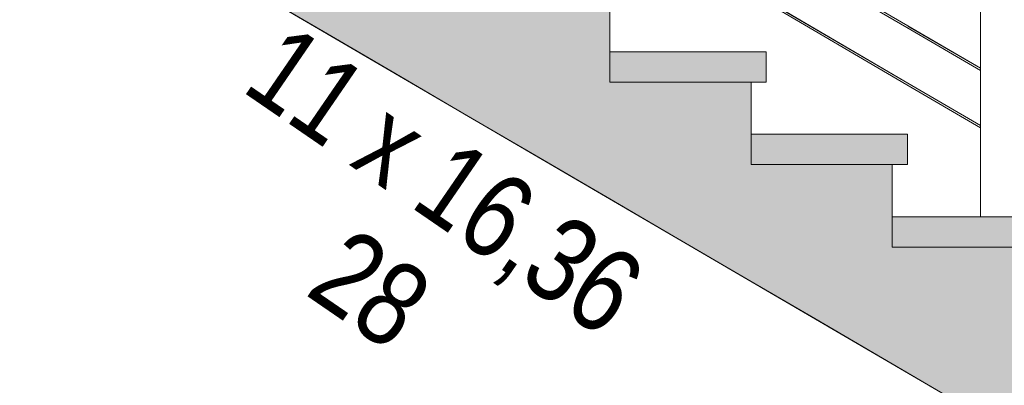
# Model space of a CAD drawing. Header units: millimetres. Extents: x -101298 to -58298, y 45839 to 66839.
# Tile 43 of 124: x -84967 to -83015, y 53990 to 54715. Entities that reach past the tile are written whole.
import ezdxf

# ---------------------------------------------------------------- set-up
doc = ezdxf.new("R2010")
doc.units = ezdxf.units.MM
doc.header["$MEASUREMENT"] = 0
doc.linetypes.add('Wipeout_Contour', pattern=[1000, 0, -1000])
doc.layers.add('Nowe_Konstrukcja - Schody', color=7, linetype='Continuous')
doc.layers.add('Nowe_Konstrukcja - Ściany zew', color=7, linetype='Continuous')
for name, color, linetype, lineweight, true_color in [('Nowe_Konstrukcja - Schody_Nr_pióra__101', 250, 'Continuous', 13, 0x333333), ('Nowe_Konstrukcja - Schody_Nr_pióra__116', 7, 'Continuous', 13, 0xcccccc), ('Nowe_Konstrukcja - Stropy_Nr_pióra__23', 7, 'Continuous', 13, 0x858585)]:
    doc.layers.add(name, color=color, linetype=linetype, lineweight=lineweight, true_color=true_color)
for name, color, linetype, lineweight in [('Nowe_Konstrukcja - Schody_Nr_pióra__3', 7, 'Continuous', 13), ('Nowe_Konstrukcja - Stropy_Nr_pióra__21', 7, 'Continuous', 20), ('Nowe_Tabelka_Nr_pióra__3', 7, 'Continuous', 13)]:
    doc.layers.add(name, color=color, linetype=linetype, lineweight=lineweight)
doc.styles.add('STYL_AUTOMATYCZNY_2', font='arial.ttf', dxfattribs={"width": 0.8})

msp = doc.modelspace()

# ---------------------------------------------------------------- linework, layer by layer
at = {"layer": 'Nowe_Konstrukcja - Schody_Nr_pióra__3', "color": 7, "linetype": 'Continuous', "lineweight": 13}
for p, q in [((-83517.3, 54195.9), (-83671.2, 54285.9)), ((-83391.2, 54122.3), (-83517.3, 54195.9)), ((-83237.3, 54032.3), (-83391.2, 54122.3)), ((-83111.2, 53958.6), (-83237.3, 54032.3))]:
    msp.add_line(p, q, dxfattribs=at)

# ---------------------------------------------------------------- wipeouts: each hides what was drawn before it
at = {"color": 254, "linetype": 'Wipeout_Contour', "lineweight": 0, "ltscale": 3609907.870501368}
msp.add_wipeout([(-84577.3, 55341.4), (-84638.2, 55305.8), (-84607.3, 55305.8), (-84607.3, 55245.8), (-84637.3, 55245.8), (-84637.3, 55142.1), (-84327.3, 55142.1), (-84327.3, 55082.1), (-84357.3, 55082.1), (-84357.3, 54978.5), (-84047.3, 54978.5), (-84047.3, 54918.5), (-84077.3, 54918.5), (-84077.3, 54814.9), (-83767.3, 54814.9), (-83767.3, 54754.9), (-83797.3, 54754.9), (-83797.3, 54651.2), (-83487.3, 54651.2), (-83487.3, 54591.2), (-83517.3, 54591.2), (-83517.3, 54487.6), (-83207.3, 54487.6), (-83207.3, 54427.6), (-83237.3, 54427.6), (-83237.3, 54324), (-83062.3, 54324), (-83062.3, 54500.5), (-83488.3, 54749.5), (-83768.3, 54913.1), (-83962.3, 55026.5), (-83962.3, 54814.9), (-84012.3, 54814.9), (-84012.3, 55055.7), (-84328.3, 55240.4), (-84539.2, 55363.7)], dxfattribs=at).dxf.layer = 'Nowe_Konstrukcja - Ściany zew'

# ---------------------------------------------------------------- next in the draw order: hatches: boundary and pattern name
at = {"layer": 'Nowe_Konstrukcja - Schody_Nr_pióra__116', "linetype": 'Continuous', "lineweight": 13, "true_color": 0xcccccc}
msp.add_hatch(color=254, dxfattribs=at).paths.add_polyline_path([(-83517.3, 54427.6), (-83207.3, 54427.6), (-83207.3, 54487.6), (-83517.3, 54487.6)])

# ---------------------------------------------------------------- next in the draw order: linework, layer by layer
at = {"layer": 'Nowe_Konstrukcja - Schody_Nr_pióra__3', "color": 7, "linetype": 'Continuous', "lineweight": 13}
for p, q in [((-84357.3, 54686.8), (-84511.2, 54776.8)), ((-84231.2, 54613.2), (-84357.3, 54686.8)), ((-84077.3, 54523.2), (-84231.2, 54613.2)), ((-83517.3, 54487.6), (-83207.3, 54487.6)), ((-83207.3, 54427.6), (-83207.3, 54487.6)), ((-83797.3, 54359.6), (-83951.2, 54449.5)), ((-83237.3, 54427.6), (-83207.3, 54427.6)), ((-83237.3, 54324), (-83237.3, 54427.6)), ((-83671.2, 54285.9), (-83797.3, 54359.6))]:
    msp.add_line(p, q, dxfattribs=at)

# ---------------------------------------------------------------- next in the draw order: wipeouts: each hides what was drawn before it
at = {"color": 254, "linetype": 'Wipeout_Contour', "lineweight": 0, "ltscale": 899301.103644}
msp.add_wipeout([(-83962.3, 55139.8), (-83962.3, 55031.1), (-83766.3, 54916.6), (-83486.3, 54752.9), (-83062.3, 54505.2), (-83062.3, 54613.9), (-83208.3, 54699.2), (-83488.3, 54862.8), (-83768.3, 55026.5)], dxfattribs=at).dxf.layer = 'Nowe_Konstrukcja - Ściany zew'

# ---------------------------------------------------------------- next in the draw order: linework, layer by layer
at = {"layer": 'Nowe_Konstrukcja - Schody_Nr_pióra__3', "color": 7, "linetype": 'Continuous', "lineweight": 13}
for p, q in [((-83517.3, 54487.6), (-83517.3, 54591.2)), ((-83951.2, 54449.5), (-84077.3, 54523.2))]:
    msp.add_line(p, q, dxfattribs=at)

# ---------------------------------------------------------------- next in the draw order: wipeouts: each hides what was drawn before it
at = {"color": 254, "linetype": 'Wipeout_Contour', "lineweight": 0, "ltscale": 800221.626856}
msp.add_wipeout([(-83768.3, 55139.8), (-83962.3, 55253.2), (-83962.3, 55144.5), (-83766.3, 55029.9), (-83486.3, 54866.3), (-83062.3, 54618.5), (-83062.3, 54727.2), (-83488.3, 54976.2)], dxfattribs=at).dxf.layer = 'Nowe_Konstrukcja - Ściany zew'

# ---------------------------------------------------------------- next in the draw order: linework, layer by layer
at = {"layer": 'Nowe_Konstrukcja - Schody_Nr_pióra__3', "color": 7, "linetype": 'Continuous', "lineweight": 13}
msp.add_line((-83797.3, 54651.2), (-83797.3, 54754.9), dxfattribs=at)

# ---------------------------------------------------------------- next in the draw order: texts
at = {"layer": 'Nowe_Tabelka_Nr_pióra__3', "color": 7, "linetype": 'Continuous', "lineweight": 13, "insert": (-84320.1, 54110.9), "char_height": 167.188, "attachment_point": 8, "rotation": 325.5392, "line_spacing_factor": 0.938208, "style": 'STYL_AUTOMATYCZNY_2'}
msp.add_mtext('\\A1;{\\pqc;\\fArial|b0|i0|c238|p0;\\W0.800000;11 x 16,36\\P\\pqc;\\fArial|b0|i0|c238|p0;\\W0.800000;28}', dxfattribs=at)

# ---------------------------------------------------------------- next in the draw order: wipeouts: each hides what was drawn before it
at = {"color": 254, "linetype": 'Wipeout_Contour', "lineweight": 0, "ltscale": 397976.017969}
msp.add_wipeout([(-83062.3, 55288.2), (-83062.3, 54324), (-83012.3, 54324), (-83012.3, 55288.2)], dxfattribs=at).dxf.layer = 'Nowe_Konstrukcja - Schody'

# ---------------------------------------------------------------- next in the draw order: hatches: boundary and pattern name
at = {"layer": 'Nowe_Konstrukcja - Schody_Nr_pióra__116', "linetype": 'Continuous', "lineweight": 13, "true_color": 0xcccccc}
msp.add_hatch(color=254, dxfattribs=at).paths.add_polyline_path([(-83237.3, 54264), (-82927.3, 54264), (-82927.3, 54324), (-83237.3, 54324)])

# ---------------------------------------------------------------- next in the draw order: linework, layer by layer
at = {"layer": 'Nowe_Konstrukcja - Schody_Nr_pióra__3', "color": 7, "linetype": 'Continuous', "lineweight": 13}
msp.add_line((-83237.3, 54324), (-82927.3, 54324), dxfattribs=at)

# ---------------------------------------------------------------- next in the draw order: wipeouts: each hides what was drawn before it
at = {"color": 254, "linetype": 'Wipeout_Contour', "lineweight": 0, "ltscale": 397722.565619}
msp.add_wipeout([(-83208.3, 54585.9), (-83062.3, 54500.5), (-83062.3, 54501.2), (-83208, 54586.4)], dxfattribs=at).dxf.layer = 'Nowe_Konstrukcja - Schody'

# ---------------------------------------------------------------- next in the draw order: wipeouts: each hides what was drawn before it
at = {"color": 254, "linetype": 'Wipeout_Contour', "lineweight": 0, "ltscale": 397725.887348}
msp.add_wipeout([(-83207.3, 54587.6), (-83062.3, 54502.8), (-83062.3, 54504.5), (-83206.5, 54588.8)], dxfattribs=at).dxf.layer = 'Nowe_Konstrukcja - Schody'

# ---------------------------------------------------------------- next in the draw order: wipeouts: each hides what was drawn before it
at = {"color": 254, "linetype": 'Wipeout_Contour', "lineweight": 0, "ltscale": 397727.257682}
msp.add_wipeout([(-83206.5, 54588.8), (-83062.3, 54504.5), (-83062.3, 54505.2), (-83206.3, 54589.3)], dxfattribs=at).dxf.layer = 'Nowe_Konstrukcja - Schody'

# ---------------------------------------------------------------- next in the draw order: wipeouts: each hides what was drawn before it
at = {"color": 254, "linetype": 'Wipeout_Contour', "lineweight": 0, "ltscale": 398707.753269}
msp.add_wipeout([(-83208.3, 54585.9), (-83208, 54586.4), (-83488, 54750), (-83488.3, 54749.5)], dxfattribs=at).dxf.layer = 'Nowe_Konstrukcja - Schody'

# ---------------------------------------------------------------- next in the draw order: wipeouts: each hides what was drawn before it
at = {"color": 254, "linetype": 'Wipeout_Contour', "lineweight": 0, "ltscale": 398708.251758}
msp.add_wipeout([(-83207.3, 54587.6), (-83206.5, 54588.8), (-83486.5, 54752.4), (-83487.3, 54751.2)], dxfattribs=at).dxf.layer = 'Nowe_Konstrukcja - Schody'

# ---------------------------------------------------------------- next in the draw order: wipeouts: each hides what was drawn before it
at = {"color": 254, "linetype": 'Wipeout_Contour', "lineweight": 0, "ltscale": 398708.458279}
msp.add_wipeout([(-83206.5, 54588.8), (-83206.3, 54589.3), (-83486.3, 54752.9), (-83486.5, 54752.4)], dxfattribs=at).dxf.layer = 'Nowe_Konstrukcja - Schody'

# ---------------------------------------------------------------- next in the draw order: hatches: boundary and pattern name
at = {"layer": 'Nowe_Konstrukcja - Schody_Nr_pióra__116', "linetype": 'Continuous', "lineweight": 13, "true_color": 0xcccccc}
msp.add_hatch(color=254, dxfattribs=at).paths.add_polyline_path([(-83797.3, 54591.2), (-83487.3, 54591.2), (-83487.3, 54651.2), (-83797.3, 54651.2)])

# ---------------------------------------------------------------- next in the draw order: linework, layer by layer
at = {"layer": 'Nowe_Konstrukcja - Schody_Nr_pióra__101', "color": 250, "linetype": 'Continuous', "lineweight": 13, "true_color": 0x333333}
for p, q in [((-83062.3, 54500.5), (-83208.3, 54585.9)), ((-83062.3, 54505.2), (-83206.3, 54589.3))]:
    msp.add_line(p, q, dxfattribs=at)
at = {"layer": 'Nowe_Konstrukcja - Schody_Nr_pióra__3', "color": 7, "linetype": 'Continuous', "lineweight": 13}
for p, q in [((-83797.3, 54651.2), (-83487.3, 54651.2)), ((-83487.3, 54591.2), (-83487.3, 54651.2)), ((-83517.3, 54591.2), (-83487.3, 54591.2))]:
    msp.add_line(p, q, dxfattribs=at)

# ---------------------------------------------------------------- next in the draw order: wipeouts: each hides what was drawn before it
at = {"color": 254, "linetype": 'Wipeout_Contour', "lineweight": 0, "ltscale": 397971.425827}
msp.add_wipeout([(-83208.3, 54699.2), (-83062.3, 54613.9), (-83062.3, 54614.5), (-83208, 54699.7)], dxfattribs=at).dxf.layer = 'Nowe_Konstrukcja - Schody'

# ---------------------------------------------------------------- next in the draw order: wipeouts: each hides what was drawn before it
at = {"color": 254, "linetype": 'Wipeout_Contour', "lineweight": 0, "ltscale": 397974.756601}
msp.add_wipeout([(-83207.3, 54700.9), (-83062.3, 54616.2), (-83062.3, 54617.8), (-83206.5, 54702.1)], dxfattribs=at).dxf.layer = 'Nowe_Konstrukcja - Schody'

# ---------------------------------------------------------------- next in the draw order: wipeouts: each hides what was drawn before it
at = {"color": 254, "linetype": 'Wipeout_Contour', "lineweight": 0, "ltscale": 397976.130681}
msp.add_wipeout([(-83206.5, 54702.1), (-83062.3, 54617.8), (-83062.3, 54618.5), (-83206.3, 54702.6)], dxfattribs=at).dxf.layer = 'Nowe_Konstrukcja - Schody'

# ---------------------------------------------------------------- next in the draw order: linework, layer by layer
at = {"layer": 'Nowe_Konstrukcja - Schody_Nr_pióra__101', "color": 250, "linetype": 'Continuous', "lineweight": 13, "true_color": 0x333333}
msp.add_line((-83062.3, 54324), (-83062.3, 55288.2), dxfattribs=at)

# ---------------------------------------------------------------- next in the draw order: wipeouts: each hides what was drawn before it
at = {"color": 254, "linetype": 'Wipeout_Contour', "lineweight": 0, "ltscale": 398956.564576}
msp.add_wipeout([(-83208.3, 54699.2), (-83208, 54699.7), (-83488, 54863.3), (-83488.3, 54862.8)], dxfattribs=at).dxf.layer = 'Nowe_Konstrukcja - Schody'

# ---------------------------------------------------------------- next in the draw order: wipeouts: each hides what was drawn before it
at = {"color": 254, "linetype": 'Wipeout_Contour', "lineweight": 0, "ltscale": 398957.072228}
msp.add_wipeout([(-83207.3, 54700.9), (-83206.5, 54702.1), (-83486.5, 54865.8), (-83487.3, 54864.6)], dxfattribs=at).dxf.layer = 'Nowe_Konstrukcja - Schody'

# ---------------------------------------------------------------- next in the draw order: wipeouts: each hides what was drawn before it
at = {"color": 254, "linetype": 'Wipeout_Contour', "lineweight": 0, "ltscale": 398957.282544}
msp.add_wipeout([(-83206.5, 54702.1), (-83206.3, 54702.6), (-83486.3, 54866.3), (-83486.5, 54865.8)], dxfattribs=at).dxf.layer = 'Nowe_Konstrukcja - Schody'

# ---------------------------------------------------------------- next in the draw order: hatches: boundary and pattern name
at = {"layer": 'Nowe_Konstrukcja - Stropy_Nr_pióra__23', "linetype": 'Continuous', "lineweight": 13, "true_color": 0x858585}
h = msp.add_hatch(dxfattribs=at)
h.set_pattern_fill('Beton_zbrojony_0001', color=252, style=0, pattern_type=2)
h.set_pattern_definition([(45, (0, 0), (-91.92388, 91.92388), []), (45, (-45.96, 45.96), (-91.92388, 91.92388), [97.5, -32.5])])
h.paths.add_polyline_path([(-86768.2, 55409.2), (-86767.6, 55209.4), (-86527.8, 55209.4), (-86507.8, 55209.4), (-86487.3, 55209.4), (-85251.4, 55209.4), (-82737.9, 53740.5), (-82677.3, 53705), (-82619.3, 53671.2), (-82618.7, 53670.8), (-82617.4, 53670), (-82616, 53669.2), (-82615.4, 53668.9), (-82551.2, 53631.4), (-82397.3, 53541.4), (-82271.2, 53467.7), (-82117.3, 53377.8), (-82110.8, 53374), (-82103, 53369.4), (-82095.9, 53369.4), (-82088.3, 53369.4), (-82088.3, 53349.4), (-70567.8, 53349.4), (-70567.8, 53149.5), (-70327.8, 53149.5), (-70327.8, 53549.4), (-70327.8, 54569.4), (-70567.8, 54569.4), (-70567.8, 53549.4), (-82088.3, 53549.4), (-82088.3, 53599.4), (-82088.3, 53649.4), (-82088.3, 53669.4), (-82117.3, 53669.4), (-82117.3, 53773), (-82222.2, 53773), (-82397.3, 53773), (-82397.3, 53936.7), (-82677.3, 53936.7), (-82677.3, 53996.7), (-82677.3, 54100.3), (-82957.3, 54100.3), (-82957.3, 54264), (-83237.3, 54264), (-83237.3, 54324), (-83237.3, 54427.6), (-83517.3, 54427.6), (-83517.3, 54487.6), (-83517.3, 54591.2), (-83797.3, 54591.2), (-83797.3, 54651.2), (-83797.3, 54754.9), (-84077.3, 54754.9), (-84077.3, 54814.9), (-84077.3, 54918.5), (-84357.3, 54918.5), (-84357.3, 54978.5), (-84357.3, 55082.1), (-84637.3, 55082.1), (-84637.3, 55142.1), (-84637.3, 55245.8), (-84917.3, 55245.8), (-84917.3, 55305.8), (-84917.3, 55409.4), (-84999.7, 55409.4), (-86507.8, 55409.4), (-86527.4, 55409.4)])

# ---------------------------------------------------------------- next in the draw order: linework, layer by layer
at = {"layer": 'Nowe_Konstrukcja - Schody_Nr_pióra__101', "color": 250, "linetype": 'Continuous', "lineweight": 13, "true_color": 0x333333}
for p, q in [((-83208.3, 54699.2), (-83488.3, 54862.8)), ((-83206.3, 54702.6), (-83486.3, 54866.3)), ((-83208.3, 54585.9), (-83488.3, 54749.5)), ((-83206.3, 54589.3), (-83486.3, 54752.9)), ((-83062.3, 54613.9), (-83208.3, 54699.2)), ((-83062.3, 54618.5), (-83206.3, 54702.6))]:
    msp.add_line(p, q, dxfattribs=at)
at = {"layer": 'Nowe_Konstrukcja - Stropy_Nr_pióra__21', "color": 7, "linetype": 'Continuous', "lineweight": 20, "flags": 128}
for points in [[(-82957.3, 54264), (-83237.3, 54264), (-83237.3, 54324), (-83237.3, 54427.6), (-83517.3, 54427.6), (-83517.3, 54487.6), (-83517.3, 54591.2), (-83797.3, 54591.2), (-83797.3, 54651.2), (-83797.3, 54754.9), (-84077.3, 54754.9), (-84077.3, 54814.9), (-84077.3, 54918.5), (-84357.3, 54918.5), (-84357.3, 54978.5), (-84357.3, 55082.1), (-84637.3, 55082.1), (-84637.3, 55142.1), (-84637.3, 55245.8), (-84917.3, 55245.8), (-84917.3, 55305.8), (-84917.3, 55409.4), (-84999.7, 55409.4)], [(-86527.8, 55209.4), (-86507.8, 55209.4), (-86487.3, 55209.4), (-85251.4, 55209.4), (-82737.9, 53740.5), (-82677.3, 53705), (-82619.3, 53671.2), (-82618.7, 53670.8), (-82617.4, 53670), (-82616, 53669.2), (-82615.4, 53668.9), (-82551.2, 53631.4), (-82397.3, 53541.4), (-82271.2, 53467.7), (-82117.3, 53377.8), (-82110.8, 53374), (-82103, 53369.4), (-82095.9, 53369.4), (-82088.3, 53369.4), (-82088.3, 53349.4), (-70567.8, 53349.4)]]:
    msp.add_lwpolyline(points, dxfattribs=at)

doc.saveas('drawing.dxf')
